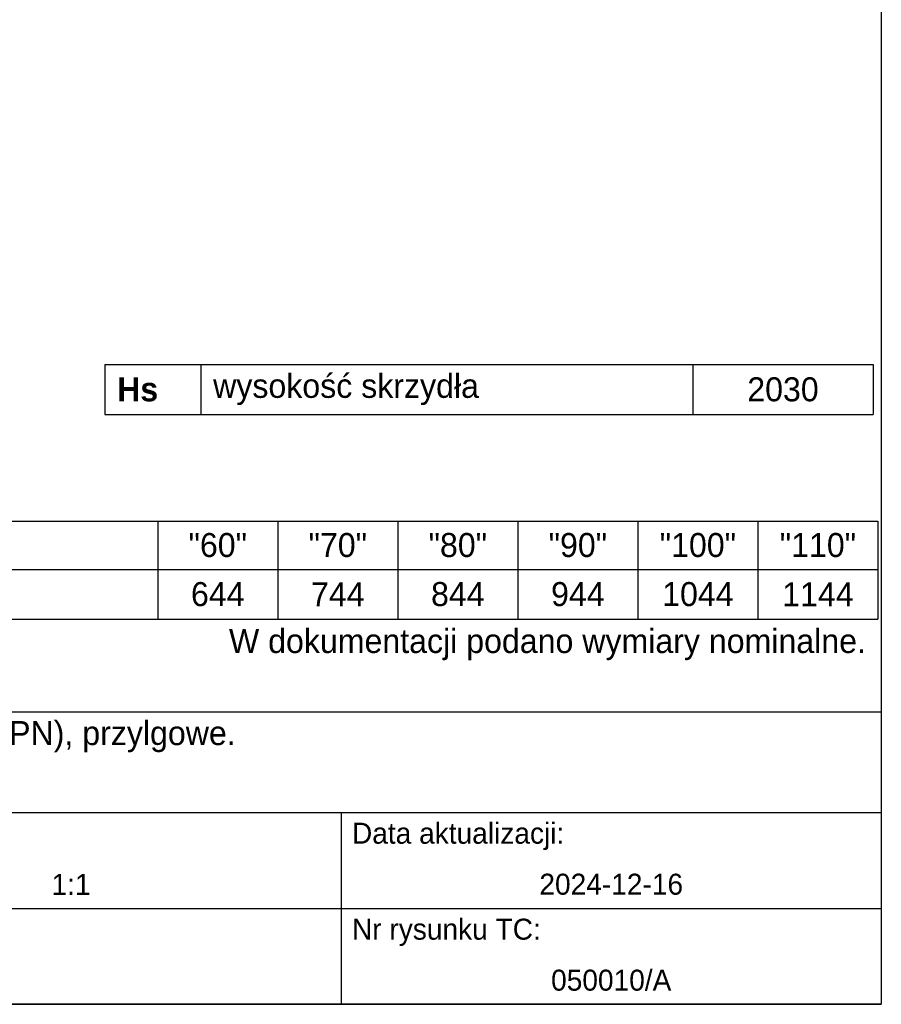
# Model space of a CAD drawing. Header units: millimetres. Extents: x -10980 to 5840, y 5 to 4205.
# Tile 28 of 32: x 4404 to 5840, y 5 to 1647. Entities that reach past the tile are written whole.
import ezdxf

# ---------------------------------------------------------------- set-up
doc = ezdxf.new("R2010")
doc.units = ezdxf.units.MM
for name, color, linetype in [('1', 250, 'Continuous'), ('255', 250, 'Continuous'), ('256', 250, 'Continuous')]:
    doc.layers.add(name, color=color, linetype=linetype)
doc.styles.add('Montserrat', font='Montserrat')

msp = doc.modelspace()

# ---------------------------------------------------------------- linework, layer by layer
at = {"layer": '1', "linetype": 'Continuous', "lineweight": -3}
for p, q in [((4546.2, 1071.5), (4706.2, 1071.5)), ((4546.2, 1071.5), (4546.2, 988.6)), ((4706.2, 1071.5), (4706.2, 988.6)), ((4706.2, 1071.5), (5526.2, 1071.5)), ((5526.2, 1071.5), (5526.2, 988.6)), ((5526.2, 1071.5), (5826.2, 1071.5)), ((5826.2, 1071.5), (5826.2, 988.6)), ((4546.2, 988.6), (4706.2, 988.6)), ((4706.2, 988.6), (5526.2, 988.6)), ((5526.2, 988.6), (5826.2, 988.6)), ((3474.4, 810.8), (4634.4, 810.8)), ((4634.4, 810.8), (4634.4, 730.1)), ((4634.4, 810.8), (4834.4, 810.8)), ((4834.4, 810.8), (4834.4, 730.1)), ((4834.4, 810.8), (5034.4, 810.8)), ((5034.4, 810.8), (5034.4, 730.1)), ((5034.4, 810.8), (5234.4, 810.8)), ((5234.4, 810.8), (5234.4, 730.1)), ((5234.4, 810.8), (5434.4, 810.8)), ((5434.4, 810.8), (5434.4, 730.1)), ((5434.4, 810.8), (5634.4, 810.8)), ((5634.4, 810.8), (5634.4, 730.1)), ((5634.4, 810.8), (5834.4, 810.8)), ((5834.4, 810.8), (5834.4, 730.1)), ((3474.4, 730.1), (4634.4, 730.1)), ((4634.4, 730.1), (4834.4, 730.1)), ((4634.4, 730.1), (4634.4, 647.2)), ((4834.4, 730.1), (5034.4, 730.1)), ((4834.4, 730.1), (4834.4, 647.2)), ((5034.4, 730.1), (5234.4, 730.1)), ((5034.4, 730.1), (5034.4, 647.2)), ((5234.4, 730.1), (5434.4, 730.1)), ((5234.4, 730.1), (5234.4, 647.2)), ((5434.4, 730.1), (5634.4, 730.1)), ((5434.4, 730.1), (5434.4, 647.2)), ((5634.4, 730.1), (5834.4, 730.1)), ((5634.4, 730.1), (5634.4, 647.2)), ((5834.4, 730.1), (5834.4, 647.2)), ((3474.4, 647.2), (4634.4, 647.2)), ((4634.4, 647.2), (4834.4, 647.2)), ((4834.4, 647.2), (5034.4, 647.2)), ((5034.4, 647.2), (5234.4, 647.2)), ((5234.4, 647.2), (5434.4, 647.2)), ((5434.4, 647.2), (5634.4, 647.2)), ((5634.4, 647.2), (5834.4, 647.2)), ((3320, 492.4), (5840, 492.4)), ((5840, 492.4), (5840, 410)), ((5840, 410), (5840, 325)), ((3320, 325), (5840, 325))]:
    msp.add_line(p, q, dxfattribs=at)
at = {"layer": '255', "linetype": 'Continuous', "lineweight": -3}
for p, q in [((4040, 325), (4940, 325)), ((4940, 325), (4940, 245)), ((4940, 325), (5840, 325)), ((5840, 325), (5840, 245)), ((4940, 245), (4940, 165)), ((5840, 245), (5840, 165)), ((4040, 165), (4940, 165)), ((4940, 165), (5840, 165)), ((4940, 165), (4940, 85)), ((5840, 165), (5840, 85)), ((4940, 85), (4940, 5)), ((5840, 85), (5840, 5)), ((4040, 5), (4940, 5)), ((4940, 5), (5840, 5))]:
    msp.add_line(p, q, dxfattribs=at)
at = {"layer": '256', "linetype": 'Continuous', "lineweight": -3}
for p, q in [((5840, 4005), (5840, 5)), ((5840, 5), (100, 5))]:
    msp.add_line(p, q, dxfattribs=at)

# ---------------------------------------------------------------- texts
at = {"layer": '1', "linetype": 'Continuous', "lineweight": -3, "line_spacing_factor": 1.076592, "style": 'Montserrat'}
for s, insert, char_height, attachment_point in [('\\fMontserrat|b0|i0;\\W1.0000;wysokość skrzydła', (4726.7, 1030.1), 40, 4), ('\\fMontserrat|b0|i0;\\W1.0000;2030', (5676.2, 1030.1), 40, 5), ('\\fMontserrat|b1|i0;\\W1.0000;Hs', (4566.7, 1030.1), 40, 4), ('\\fMontserrat|b0|i0;\\W1.0000;"60"', (4734.4, 770.5), 40, 5), ('\\fMontserrat|b0|i0;\\W1.0000;"70"', (4934.4, 770.5), 40, 5), ('\\fMontserrat|b0|i0;\\W1.0000;"80"', (5134.4, 770.5), 40, 5), ('\\fMontserrat|b0|i0;\\W1.0000;"90"', (5334.4, 770.5), 40, 5), ('\\fMontserrat|b0|i0;\\W1.0000;"100"', (5534.4, 770.5), 40, 5), ('\\fMontserrat|b0|i0;\\W1.0000;"110"', (5734.4, 770.5), 40, 5), ('\\fMontserrat|b0|i0;\\W1.0000;644', (4734.4, 688.7), 40, 5), ('\\fMontserrat|b0|i0;\\W1.0000;744', (4934.4, 688.7), 40, 5), ('\\fMontserrat|b0|i0;\\W1.0000;844', (5134.4, 688.7), 40, 5), ('\\fMontserrat|b0|i0;\\W1.0000;944', (5334.4, 688.7), 40, 5), ('\\fMontserrat|b0|i0;\\W1.0000;1044', (5534.4, 688.7), 40, 5), ('\\fMontserrat|b0|i0;\\W1.0000;1144', (5734.4, 688.7), 40, 5), ('\\fMontserrat|b0|i0;\\W1.0000;W dokumentacji podano wymiary nominalne.', (5814.4, 604.7), 40, 6), ('\\fMontserrat|b0|i0;\\W1.0000;Skrzydło MINIMAX model D, polska norma (PN), przylgowe.', (3340.5, 451.2), 40, 4), ('\\fMontserrat|b0|i0;\\W1.0000;Data aktualizacji:', (4958, 285), 35, 4), ('{\\fMontserrat|b0|i0|c0|p0;1:1}', (4490, 205), 35, 5), ('\\fMontserrat|b0|i0;\\W1.0000;2024-12-16', (5390, 205), 35, 5), ('\\fMontserrat|b0|i0;\\W1.0000;Nr rysunku TC:', (4958, 125), 35, 4), ('\\fMontserrat|b0|i0;\\W1.0000;050010/A', (5390, 45), 35, 5)]:
    msp.add_mtext(s, dxfattribs=dict(at, insert=insert, char_height=char_height, attachment_point=attachment_point))

doc.saveas('drawing.dxf')
